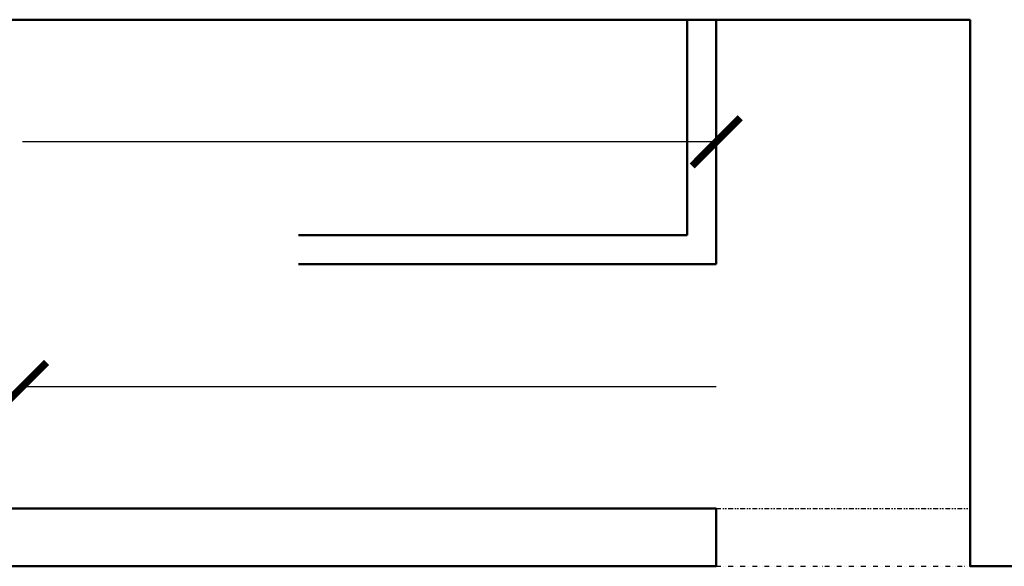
# Model space of a CAD drawing. Header units: millimetres. Extents: x 2886542 to 7567581, y -792623 to 134766.
# Tile 94 of 256: x 3803394 to 3808511, y -202957 to -200117. Entities that reach past the tile are written whole.
import ezdxf

# ---------------------------------------------------------------- set-up
doc = ezdxf.new("R2010")
doc.units = ezdxf.units.MM
doc.linetypes.add('DIVIDE', pattern=[1.25, 0.5, -0.25, 0, -0.25, 0, -0.25])
doc.layers.add('IN_C_CERCHOVANA', color=7, linetype='DIVIDE')
doc.layers.add('IN_TEXT', color=7, linetype='Continuous')
doc.layers.add('IN_C_TLUSTA', color=5, linetype='Continuous', lineweight=50)
doc.styles.add('KOTY', font='SIMPLEX.SHX', dxfattribs={"width": 0.7})
doc.dimstyles.new('IN_100', dxfattribs={"dimtxt": 200, "dimasz": 80, "dimexe": 40, "dimexo": 250, "dimgap": 150, "dimtad": 1, "dimdec": 4, "dimrnd": 5, "dimdsep": 46, "dimlunit": 6, "dimtxsty": 'KOTY', "dimblk": 'ARCHTICK', "dimcen": 40, "dimclrd": 256, "dimclrt": 7, "dimadec": 0, "dimazin": 0, "dimtfac": 1, "dimtdec": 4, "dimtmove": 1, "dimatfit": 3, "dimldrblk": 'ARCHTICK', "dimfxl": 0, "dimtolj": 1, "dimtzin": 0, "dimlwd": -1, "dimlwe": -1, "dimarcsym": 0})

# ---------------------------------------------------------------- blocks, each defined once
blk = doc.blocks.new('_ArchTick')
at = {"color": 0, "linetype": 'ByBlock', "const_width": 0.15}
blk.add_lwpolyline([(-0.5, -0.5), (0.5, 0.5)], dxfattribs=at)

msp = doc.modelspace()

# ---------------------------------------------------------------- linework, layer by layer
at = {"layer": 'IN_C_CERCHOVANA', "color": 250, "ltscale": 50}
for p, q in [((3807013.5, -202657.1), (3808333.5, -202657.1)), ((3807013.5, -202957.1), (3808333.5, -202957.1))]:
    msp.add_line(p, q, dxfattribs=at)
at = {"layer": 'IN_C_TLUSTA', "color": 250}
for p, q in [((3801898.5, -200117.1), (3808333.5, -200117.1)), ((3806863.5, -200117.1), (3806863.5, -201237.1)), ((3807013.5, -200117.1), (3807013.5, -201387.1)), ((3808333.5, -200117.1), (3808333.5, -202657.1)), ((3806863.5, -201237.1), (3804842.1, -201237.1)), ((3807013.5, -201387.1), (3804842.1, -201387.1)), ((3801898.5, -202657.1), (3807013.5, -202657.1)), ((3807013.5, -202957.1), (3807013.5, -202657.1)), ((3808333.5, -202957.1), (3808333.5, -202657.1)), ((3807013.5, -202957.1), (3792393.5, -202957.1)), ((3808833.5, -202957.1), (3808333.5, -202957.1))]:
    msp.add_line(p, q, dxfattribs=at)

# ---------------------------------------------------------------- leaders
at = {"layer": 'IN_TEXT', "color": 250}
for points in [[(3807013.5, -200752.1), (3803408.5, -200752.1)], [(3803408.5, -202022.1), (3807013.5, -202022.1)]]:
    msp.add_leader(points, dimstyle='IN_100', override={"dimasz": 250, "dimgap": 150, "dimtad": 0}, dxfattribs=at)

doc.saveas('drawing.dxf')
